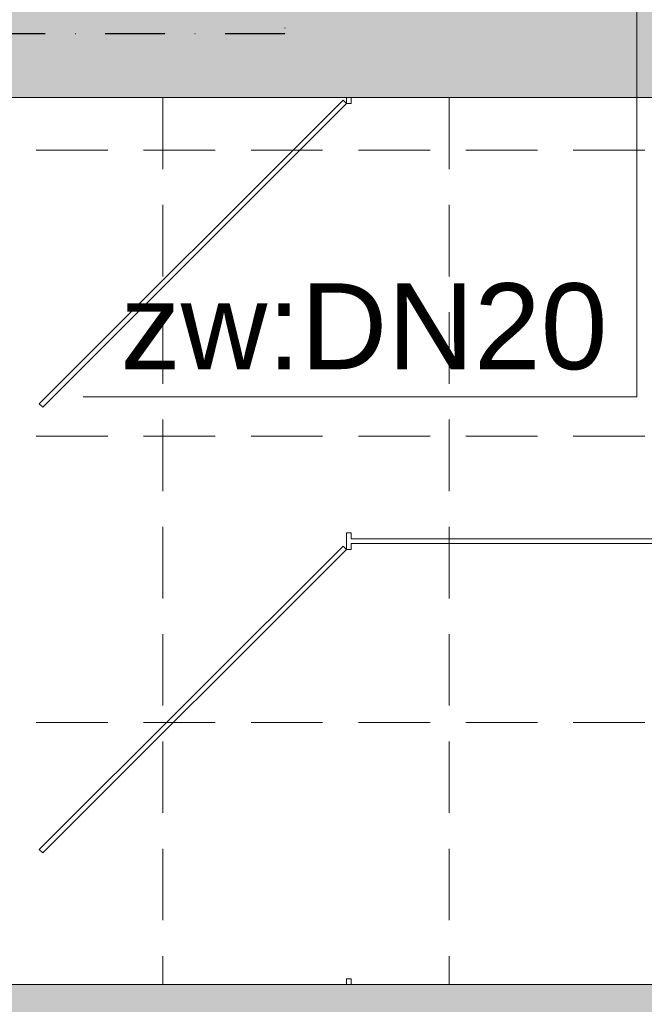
# Model space of a CAD drawing. Header units: millimetres. Extents: x -23540 to 53212, y -37964 to 41185.
# Tile 48 of 203: x -6959 to -6828, y -31889 to -31683. Entities that reach past the tile are written whole.
import ezdxf

# ---------------------------------------------------------------- set-up
doc = ezdxf.new("R2010")
doc.units = ezdxf.units.MM
doc.linetypes.add('DASHDOT', pattern=[1, 0.5, -0.25, 0, -0.25])
doc.linetypes.add('DASHEDX2', pattern=[1.5, 1, -0.5])
doc.layers.get('0').update_dxf_attribs({"lineweight": 18})
for name, color, linetype, lineweight in [('mm_CWP', 210, 'DASHDOT', 30), ('mm_woda_opisy', 7, 'Continuous', 13), ('PG_PRZERYWANE_ŚREDNIE', 1, 'DASHEDX2', 18), ('PG_ŚCIANY_DZIAŁOWE', 3, 'Continuous', 18)]:
    doc.layers.add(name, color=color, linetype=linetype, lineweight=lineweight)
doc.styles.get("Standard").update_dxf_attribs({"font": 'arial.ttf'})

msp = doc.modelspace()

# ---------------------------------------------------------------- hatches: boundary and pattern name
at = {"layer": 'PG_ŚCIANY_DZIAŁOWE', "true_color": 0x636466, "transparency": 33554610}
h = msp.add_hatch(color=251, dxfattribs=at)
h.dxf.hatch_style = 1
h.paths.add_polyline_path([(-6506.79, -31474.96), (-6543.71, -31474.96), (-6543.71, -31943.46), (-6717.71, -31943.46), (-6717.71, -31559.46), (-6717.71, -31451.46), (-6840.21, -31451.46), (-6840.21, -31469.96), (-6760.71, -31469.96), (-6760.71, -31680.46), (-7008.21, -31680.46), (-7008.21, -31469.96), (-6941.21, -31469.96), (-6941.21, -31451.46), (-7034.71, -31451.46), (-7034.71, -31469.96), (-7022.71, -31469.96), (-7022.71, -31698.96), (-6760.71, -31698.96), (-6760.71, -31884.96), (-7135.71, -31884.96), (-7135.71, -31469.96), (-7135.71, -31451.46), (-7185.71, -31451.46), (-7185.71, -31467.46), (-7154.21, -31467.46), (-7154.21, -31905.96), (-6954.71, -31905.96), (-6954.71, -31912.96), (-6945.71, -31912.96), (-6945.71, -31905.96), (-6756.71, -31905.96), (-6756.71, -32071.46), (-6770.21, -32071.46), (-6770.21, -32143.46), (-6695.16, -32143.46), (-6695.16, -31989.42), (-6506.79, -31989.42)])
h.paths.add_polyline_path([(-6543.71, -31334.96), (-6506.79, -31334.96), (-6506.79, -31300.46), (-6543.71, -31330.46)])

# ---------------------------------------------------------------- linework, layer by layer
at = {"color": 251, "lineweight": 20, "true_color": 0x636466}
for p, q in [((-7022.71, -31698.96), (-6760.71, -31698.96)), ((-6890.71, -31698.96), (-6890.71, -31700.21)), ((-6889.71, -31698.96), (-6889.71, -31700.21)), ((-6891.42, -31699.51), (-6955.06, -31763.15)), ((-6890.71, -31700.21), (-6954.35, -31763.85)), ((-6891.42, -31699.51), (-6890.71, -31700.21)), ((-6889.71, -31700.21), (-6890.71, -31700.21)), ((-6955.06, -31763.15), (-6954.35, -31763.85)), ((-6890.71, -31790.21), (-6890.71, -31793.71)), ((-6889.71, -31790.21), (-6890.71, -31790.21)), ((-6889.71, -31790.21), (-6889.71, -31791.46)), ((-6760.71, -31791.46), (-6889.71, -31791.46)), ((-6891.42, -31793.01), (-6955.06, -31856.65)), ((-6890.71, -31793.71), (-6954.35, -31857.35)), ((-6891.42, -31793.01), (-6890.71, -31793.71)), ((-6889.71, -31793.71), (-6890.71, -31793.71)), ((-6889.71, -31792.46), (-6889.71, -31793.71)), ((-6760.71, -31792.46), (-6889.71, -31792.46)), ((-6955.06, -31856.65), (-6954.35, -31857.35)), ((-6890.71, -31883.71), (-6890.71, -31884.96)), ((-6889.71, -31883.71), (-6890.71, -31883.71)), ((-6889.71, -31883.71), (-6889.71, -31884.96))]:
    msp.add_line(p, q, dxfattribs=at)
at = {"color": 251, "true_color": 0x636466}
msp.add_line((-7135.71, -31884.96), (-6760.71, -31884.96), dxfattribs=at)
at = {"layer": 'mm_CWP', "ltscale": 25}
for p, q in [((-6903.63, -31665.58), (-6903.63, -31685.58)), ((-6903.63, -31685.58), (-7013.21, -31685.58))]:
    msp.add_line(p, q, dxfattribs=at)
at = {"layer": 'mm_woda_opisy'}
for p, q in [((-6829.85, -31761.69), (-6829.85, -31675.58)), ((-6945.86, -31761.69), (-6829.85, -31761.69))]:
    msp.add_line(p, q, dxfattribs=at)
at = {"layer": 'PG_PRZERYWANE_ŚREDNIE', "color": 251, "lineweight": 15, "ltscale": 15, "true_color": 0x636466}
for p, q in [((-6929.21, -31698.96), (-6929.21, -31884.96)), ((-6869.21, -31698.96), (-6869.21, -31884.96)), ((-6760.71, -31709.96), (-7135.71, -31709.96)), ((-6760.71, -31769.96), (-7135.71, -31769.96)), ((-6760.71, -31829.96), (-7135.71, -31829.96))]:
    msp.add_line(p, q, dxfattribs=at)

# ---------------------------------------------------------------- texts
at = {"layer": 'mm_woda_opisy', "insert": (-6836.03, -31737.91), "char_height": 18, "width": 263.5284, "attachment_point": 3}
msp.add_mtext('zw:DN20', dxfattribs=at)

doc.saveas('drawing.dxf')
